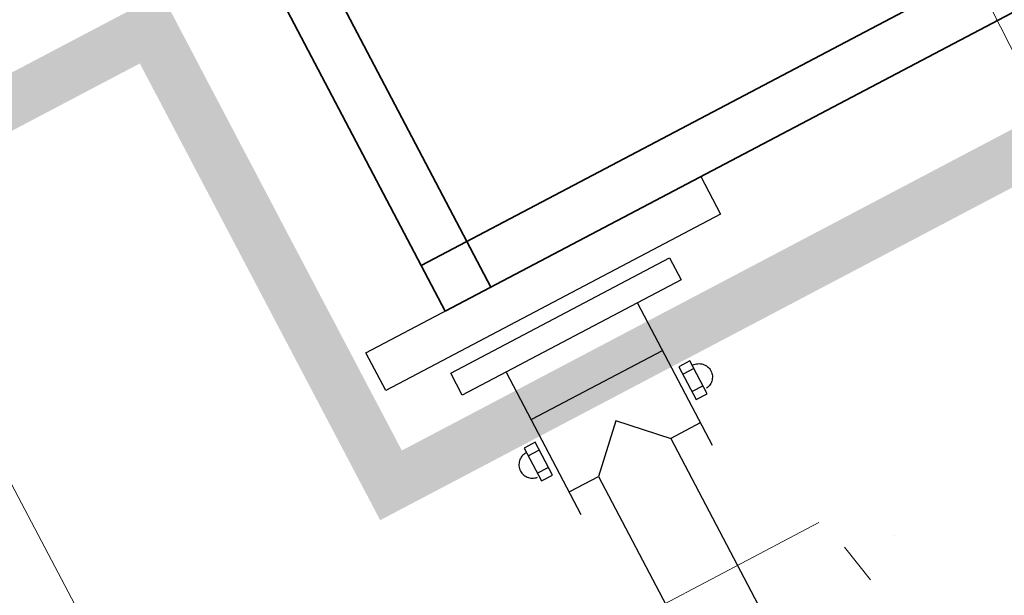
# Model space of a CAD drawing. Header units: metres. Extents: x 7408630 to 7411134, y 5569633 to 5570339.
# Tile 58 of 76: x 7410493.461 to 7410493.843, y 5569901.969 to 5569902.192. Entities that reach past the tile are written whole.
import ezdxf
from ezdxf.enums import TextEntityAlignment as Align

# ---------------------------------------------------------------- set-up
doc = ezdxf.new("R2010")
doc.units = ezdxf.units.M
doc.header["$MEASUREMENT"] = 0
doc.linetypes.add('HIDDEN2', pattern=[4.762499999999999, 3.175, -1.5875])
doc.layers.add('0-wypos-sanitarne', color=1, linetype='Continuous')
for name, color, linetype, lineweight in [('0-ZABUDOWA GK-MDF', 54, 'Continuous', 35), ('1_POSADZKA PODZIAŁY', 151, 'Continuous', 0), ('1_POSADZKI COKOŁY', 170, 'Continuous', 0), ('OPIS POM NOWE', 140, 'Continuous', 5), ('Opis_pom', 9, 'Continuous', 18), ('WYBURZENIA HATCH', 253, 'Continuous', 0)]:
    doc.layers.add(name, color=color, linetype=linetype, lineweight=lineweight)
doc.layers.add('Wyburzenia', color=7, linetype='Continuous', lineweight=13, true_color=0xb0b0b0)
doc.styles.add('ARIAL', font='tahoma.ttf')

# ---------------------------------------------------------------- blocks, each defined once
blk = doc.blocks.new('5rtfgvb')
for p, q in [((131001.3963246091, 14775.22180991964), (131016.0050920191, 14776.46946879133)), ((131016.0050920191, 14776.46946879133), (131016.1457098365, 14774.82298269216)), ((131001.5369424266, 14773.57532382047), (131001.3963246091, 14775.22180991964)), ((131016.1457098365, 14774.82298269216), (131001.5369424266, 14773.57532382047)), ((131004.114770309, 14773.21503812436), (131013.6663095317, 14774.0307854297)), ((131013.6663095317, 14774.0307854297), (131013.747875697, 14773.07573179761)), ((131004.1963364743, 14772.25998449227), (131004.114770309, 14773.21503812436)), ((131013.747875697, 14773.07573179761), (131004.1963364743, 14772.25998449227)), ((131011.8381023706, 14772.90699960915), (131012.3683313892, 14766.69857791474)), ((131006.1072074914, 14772.41755367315), (131006.63743651, 14766.20913197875)), ((131006.3138658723, 14770.35097143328), (131012.0173957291, 14770.83808026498)), ((131012.8356678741, 14770.05071928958), (131012.3582843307, 14770.0099484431)), ((131012.3582843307, 14770.0099484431), (131012.4806458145, 14768.57722472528)), ((131012.9580293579, 14768.61799557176), (131012.8356678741, 14770.05071928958)), ((131012.8689290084, 14769.71196067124), (131012.3992821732, 14769.67185057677)), ((131012.8735291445, 14769.85580503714), (131012.9269279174, 14769.85747920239)), ((131012.8735291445, 14769.85580503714), (131012.8735291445, 14769.85580503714)), ((131012.9269279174, 14769.85747920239), (131012.9791789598, 14769.85400423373)), ((131012.9791789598, 14769.85400423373), (131013.0301389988, 14769.84536789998)), ((131013.0301389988, 14769.84536789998), (131013.0791982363, 14769.83195107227)), ((131013.0791982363, 14769.83195107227), (131013.1266432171, 14769.81377822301)), ((131013.1266432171, 14769.81377822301), (131013.1715653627, 14769.79134902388)), ((131013.1715653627, 14769.79134902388), (131013.2142389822, 14769.76483121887)), ((131013.2142389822, 14769.76483121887), (131013.2537677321, 14769.73458121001)), ((131013.2537677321, 14769.73458121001), (131013.2907491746, 14769.70036139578)), ((131013.2907491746, 14769.70036139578), (131013.3241069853, 14769.66294575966)), ((131013.3241069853, 14769.66294575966), (131013.3538534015, 14769.62219102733)), ((131013.3538534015, 14769.62219102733), (131013.3794974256, 14769.57877685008)), ((131005.5538451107, 14769.22778253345), (131005.5029400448, 14769.21549753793)), ((131005.6063246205, 14769.23515088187), (131005.5538451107, 14769.22778253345)), ((131005.6063246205, 14769.23515088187), (131005.6063246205, 14769.23515088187)), ((131006.0879689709, 14769.47443340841), (131005.6105854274, 14769.43366256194)), ((131005.6105854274, 14769.43366256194), (131005.7329469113, 14768.00093884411)), ((131006.2103304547, 14768.04170969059), (131006.0879689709, 14769.47443340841)), ((131013.3794974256, 14769.57877685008), (131013.4012068, 14769.53242892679)), ((131013.4012068, 14769.53242892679), (131013.4181917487, 14769.48394570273)), ((131013.4275512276, 14769.22396350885), (131013.4139911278, 14769.17489203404)), ((131013.4181917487, 14769.48394570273), (131013.430476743, 14769.43304063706)), ((131013.4360442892, 14769.27491131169), (131013.4275512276, 14769.22396350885)), ((131013.430476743, 14769.43304063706), (131013.4375585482, 14769.38053665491)), ((131013.4395192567, 14769.32716235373), (131013.4360442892, 14769.27491131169)), ((131013.4375585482, 14769.38053665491), (131013.4395192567, 14769.32716235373)), ((131005.1549469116, 14768.87636075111), (131005.1415545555, 14768.82701497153)), ((131005.1731442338, 14768.92351918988), (131005.1549469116, 14768.87636075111)), ((131005.195548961, 14768.96872788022), (131005.1731442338, 14768.92351918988)), ((131005.2220790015, 14769.0112582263), (131005.195548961, 14768.96872788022)), ((131005.2522923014, 14769.05121679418), (131005.2220790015, 14769.0112582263)), ((131005.2865488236, 14769.08776841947), (131005.2522923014, 14769.05121679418)), ((131005.3239644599, 14769.12112623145), (131005.2865488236, 14769.08776841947)), ((131005.3647191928, 14769.1508726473), (131005.3239644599, 14769.12112623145)), ((131005.4081088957, 14769.1768032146), (131005.3647191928, 14769.1508726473)), ((131005.4544690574, 14769.19836931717), (131005.4081088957, 14769.1768032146)), ((131005.5029400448, 14769.21549753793), (131005.4544690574, 14769.19836931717)), ((131005.6352502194, 14769.09416977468), (131006.1048970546, 14769.13427986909)), ((131009.2947246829, 14769.01791539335), (131007.835255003, 14767.29755220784)), ((131010.9904470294, 14767.54955834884), (131009.2947246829, 14769.01791539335)), ((131012.9333523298, 14768.95763163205), (131012.4637054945, 14768.91752153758)), ((131013.1148987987, 14768.8529201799), (131013.0661290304, 14768.8359107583)), ((131013.16096018, 14768.87460508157), (131013.1148987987, 14768.8529201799)), ((131013.2046608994, 14768.90027357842), (131013.16096018, 14768.87460508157)), ((131013.245129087, 14768.92999552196), (131013.2046608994, 14768.90027357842)), ((131013.2826879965, 14768.96336556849), (131013.245129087, 14768.92999552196)), ((131013.3164779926, 14769.00031030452), (131013.2826879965, 14768.96336556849)), ((131013.3471578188, 14769.03987576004), (131013.3164779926, 14769.00031030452)), ((131013.3736756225, 14769.08254938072), (131013.3471578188, 14769.03987576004)), ((131013.3961048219, 14769.12747152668), (131013.3736756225, 14769.08254938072)), ((131013.4139911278, 14769.17489203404), (131013.3961048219, 14769.12747152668)), ((131005.132893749, 14768.77634147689), (131005.1294187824, 14768.72409043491)), ((131005.1294187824, 14768.72409043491), (131005.1310562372, 14768.67112147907)), ((131005.1310562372, 14768.67112147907), (131005.1384612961, 14768.61821215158)), ((131005.1415545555, 14768.82701497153), (131005.132893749, 14768.77634147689)), ((131005.1384612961, 14768.61821215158), (131005.1507462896, 14768.56730708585)), ((131005.1507462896, 14768.56730708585), (131005.1678989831, 14768.51854955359)), ((131005.1678989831, 14768.51854955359), (131005.1894406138, 14768.47247593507)), ((131005.1894406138, 14768.47247593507), (131005.2153956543, 14768.42879968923)), ((131012.4806458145, 14768.57722472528), (131012.9580293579, 14768.61799557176)), ((131013.0661290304, 14768.8359107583), (131013.0152239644, 14768.82362576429)), ((131005.2153956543, 14768.42879968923), (131005.2451175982, 14768.38833150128)), ((131005.2451175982, 14768.38833150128), (131005.2784876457, 14768.35077259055)), ((131005.2784876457, 14768.35077259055), (131005.3150025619, 14768.31694588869)), ((131005.3150025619, 14768.31694588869), (131005.3549978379, 14768.28630276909)), ((131005.3549978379, 14768.28630276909), (131005.3975281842, 14768.25977272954)), ((131005.3975281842, 14768.25977272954), (131005.4427368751, 14768.23736800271)), ((131005.4427368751, 14768.23736800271), (131005.4898708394, 14768.2194572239)), ((131005.4898708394, 14768.2194572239), (131005.5392288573, 14768.20592159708)), ((131005.5392288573, 14768.20592159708), (131005.5898901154, 14768.1974040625)), ((131005.5898901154, 14768.1974040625), (131005.6421411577, 14768.19392909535)), ((131005.6996735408, 14768.33984073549), (131006.169320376, 14768.3799508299)), ((131005.7329469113, 14768.00093884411), (131006.2103304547, 14768.04170969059)), ((131012.6590661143, 14748.01179152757), (131010.9904470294, 14767.54955834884)), ((131011.0070254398, 14767.57680703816), (131012.2865909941, 14767.68608807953)), ((131006.5830611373, 14767.19897924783), (131007.8345453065, 14767.30586200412)), ((131007.8348879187, 14767.30185037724), (131009.4962142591, 14747.8494738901))]:
    blk.add_line(p, q)
blk = doc.blocks.new('A$C324a30b8')
at = {"lineweight": 0}
blk.add_lwpolyline([(-0.1783207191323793, -0.4783186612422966), (-0.177970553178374, -0.2391586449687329), (-0.1772702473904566, -0.1195763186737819), (-0.1755240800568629, 1.384364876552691e-06)], dxfattribs=at)
blk = doc.blocks.new('A$C142d3faa')
at = {"layer": '1_POSADZKA PODZIAŁY'}
h = blk.add_hatch(dxfattribs=at)
h.set_pattern_fill('_USER', color=256, scale=80, double=1, pattern_type=0)
h.set_pattern_definition([(0, (-58931.34199039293, 199163.1944934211), (0, 80), []), (90, (-58931.34199039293, 199163.1944934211), (-80, 4.898587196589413e-15), [])])
h.paths.add_polyline_path([(419.2253591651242, 1045.606190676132), (183.2253591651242, 1045.606190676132), (183.2253591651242, 1265.606190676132), (299.2339670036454, 1265.596304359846), (299.2339670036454, 1245.596304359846), (419.2253591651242, 1245.606190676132)])
at = {"layer": 'WYBURZENIA HATCH'}
h = blk.add_hatch(dxfattribs=at)
h.set_pattern_fill('AR-CONC', color=256, scale=0.1)
h.set_pattern_definition([(49.99999999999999, (-50117.48606533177, 199163.1944934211), (18.2184668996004, -1.593908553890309), [1.905, -20.955]), (355, (-50117.48606533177, 199163.1944934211), (-3.524342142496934, 19.10568452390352), [1.524, -16.764058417]), (100.4514447, (-50115.96786463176, 199163.0616680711), (14.69412470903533, 17.51177519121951), [1.61900088, -17.80902445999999]), (46.18420000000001, (-50117.48606533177, 199168.2744934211), (27.10790408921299, -4.204232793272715), [2.8575, -31.4325]), (96.63555760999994, (-50115.22707533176, 199167.9241434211), (23.7404134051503, 24.74261245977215), [2.428502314, -26.713560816]), (351.1841511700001, (-50117.48606533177, 199168.2744934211), (23.74041340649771, 24.74261245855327), [2.285996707, -25.145973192]), (21, (-50114.94606533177, 199167.0044934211), (15.16143912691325, -10.22651981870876), [1.905, -20.955]), (326.0000000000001, (-50114.94606533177, 199167.0044934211), (6.180202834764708, 18.41879661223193), [1.524, -16.764]), (71.45144499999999, (-50113.68261207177, 199166.1522834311), (21.34164192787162, 8.192276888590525), [1.61900088, -17.80899376]), (37.50000000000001, (-50117.48606533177, 199163.1944934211), (0.3088603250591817, 8.455503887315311), [0, -16.5608, 0, -17.018, 0, -16.8275]), (7.499999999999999, (-50117.48606533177, 199163.1944934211), (6.681966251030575, 10.01805748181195), [0, -9.7028, 0, -16.1798, 0, -6.413500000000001]), (327.5, (-50123.15026533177, 199163.1944934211), (13.55905951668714, -0.5728743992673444), [0, -6.350000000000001, 0, -19.812, 0, -26.289]), (317.5, (-50125.69026533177, 199163.1944934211), (14.81291813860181, 2.542649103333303), [0, -8.255, 0, -13.1572, 0, -18.669])])
h.paths.add_polyline_path([(267.2253591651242, 1231.606190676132), (408.2253591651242, 1231.606190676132), (408.2253591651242, 1216.606190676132), (267.2253591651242, 1216.606190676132)])
at = {"layer": '0-ZABUDOWA GK-MDF'}
for points in [[(299.2253591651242, 1245.606190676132), (299.2425918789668, 1265.606190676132)], [(301.2253584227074, 1245.604467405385), (301.2425911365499, 1265.604467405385)], [(419.2253591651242, 1247.606190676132), (299.2253591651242, 1247.606190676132)], [(419.2253591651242, 1245.606190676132), (299.2253591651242, 1245.606190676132)]]:
    blk.add_lwpolyline(points, dxfattribs=at)
at = {"layer": '1_POSADZKI COKOŁY', "color": 180, "true_color": 0x3022f7, "const_width": 2}
blk.add_lwpolyline([(188.2253591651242, 1050.606190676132), (414.2253591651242, 1050.606190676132), (414.2253591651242, 1240.606190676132), (294.2253591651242, 1240.606190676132), (294.2253591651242, 1260.606190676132), (188.2253591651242, 1260.606190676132)], close=True, dxfattribs=at)
at = {"layer": 'Wyburzenia', "linetype": 'HIDDEN2', "ltscale": 3}
blk.add_lwpolyline([(408.2253591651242, 1231.606190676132), (267.2253591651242, 1231.606190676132)], dxfattribs=at)
at = {"layer": '0-wypos-sanitarne', "xscale": 100, "yscale": 100, "zscale": 100}
blk.add_blockref('A$C324a30b8', (340.9957001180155, 1247.725740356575), dxfattribs=at)
at = {"layer": '0-wypos-sanitarne', "rotation": 355.1187031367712}
blk.add_blockref('5rtfgvb', (-131487.759125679, -2328.898841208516), dxfattribs=at)
at = {"layer": 'OPIS POM NOWE', "style": 'ARIAL'}
for tag, p in [('E1,4', (2085.453509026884, 1677.902724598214)), ('E1,4', (2642.565068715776, 1467.098580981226)), ('E1,4', (2887.554946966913, 1334.669140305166)), ('E1,1', (2346.15172770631, 945.3069204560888)), ('E1,2', (2380.289767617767, 731.4605824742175)), ('E1,4', (3248.926969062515, 423.5622677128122)), ('E1,3', (2269.290473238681, 389.8474601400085)), ('E1,5', (4145.396889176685, -41.41678165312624))]:
    blk.add_attdef(tag, text='', height=23.936, dxfattribs=at).set_placement(p, align=Align.MIDDLE_CENTER)
at = {"layer": 'Opis_pom', "ltscale": 0.7, "style": 'ARIAL'}
for tag, p in [('B1,18', (784.175454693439, 4749.376909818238)), ('B1,21', (1474.160621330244, 4744.552251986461)), ('B1/17', (593.1950013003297, 4721.360037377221)), ('1,23', (2643.879736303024, 4721.360037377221)), ('1,22', (2015.997302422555, 4715.619925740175)), ('A1,1', (-123.2752701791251, 4710.792713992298)), ('B1,1', (2964.213888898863, 4687.194759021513)), ('B1,19', (983.4770436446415, 4684.250472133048)), ('A1,6', (-365.3793687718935, 4657.226791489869)), ('A1,16', (198.2072643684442, 4631.436355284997)), ('B1,20', (1267.194878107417, 4624.632454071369)), ('B1,3', (3298.013043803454, 4567.235815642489)), ('B1,4', (4545.109849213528, 4480.622250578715)), ('A1,5', (-782.1155021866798, 4446.932694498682)), ('A1,2', (-186.9193724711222, 4425.112318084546)), ('A1,15', (198.2072643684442, 4391.000839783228)), ('B1,2', (2872.012077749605, 4302.459186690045)), ('A1,3', (-121.2895641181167, 4150.905633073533)), ('B1,8', (2427.383192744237, 4053.123158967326)), ('B1,6', (4754.926236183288, 3940.334623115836)), ('A1,4', (-837.6792277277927, 3920.772192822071)), ('B1,14', (401.2060605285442, 3890.998977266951)), ('B1,13', (1255.283140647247, 3857.264790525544)), ('B1,5', (4487.887436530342, 3854.524062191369)), ('B1,10', (1961.599271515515, 3852.276071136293)), ('B1,9', (2126.781835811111, 3827.246892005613)), ('B1,7', (3203.179523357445, 3799.68363001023)), ('B1,11', (2118.658790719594, 3658.838670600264)), ('B1,12', (1949.477289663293, 3633.257187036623)), ('C1,2', (2894.604733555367, 3427.283363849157)), ('C1,3', (2160.246723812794, 3198.455877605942)), ('C1,1', (3129.25555325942, 2706.44898945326)), ('C1,4', (2077.339235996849, 2485.413103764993)), ('C1,5', (2131.383208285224, 2180.309788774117)), ('C1,10', (3196.043433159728, 2172.920878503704)), ('C1,9', (3215.995519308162, 1907.634199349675)), ('C1,6', (2168.073843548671, 1819.58528353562)), ('D0,18', (1348.653176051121, 1483.781635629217)), ('C1,8', (2890.195548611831, 1472.29709332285)), ('C1,7', (2247.746238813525, 1432.404889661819)), ('D,03', (680.1466722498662, 1361.206844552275)), ('D0,15', (1769.826019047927, 1360.285680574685)), ('D,07', (301.6534830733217, 1339.208595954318)), ('D0,6', (-189.623502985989, 1299.117330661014)), ('D0,8', (-573.6059719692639, 1280.794415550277)), ('D0,2', (1011.718833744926, 1184.667071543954)), ('D0,4', (520.2942003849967, 1181.603761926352)), ('D0,14', (1790.011409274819, 1156.002015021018)), ('D,05', (264.3299696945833, 1077.697489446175)), ('D0,13', (1760.78024321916, 974.2700197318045)), ('D0,09', (-770.0709432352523, 944.5551283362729)), ('D0,1', (999.9887503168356, 928.6062601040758)), ('D0,10', (-751.0723892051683, 564.5580135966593)), ('D0,11', (-751.0723892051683, 336.7382673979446)), ('D0,12', (198.7439030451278, 306.3970252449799))]:
    blk.add_attdef(tag, text='', height=11.968, dxfattribs=at).set_placement(p, align=Align.MIDDLE_CENTER)

msp = doc.modelspace()

# ---------------------------------------------------------------- block references
at = {"xscale": 0.01, "yscale": 0.01, "zscale": 0.01, "rotation": 27.75854060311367}
msp.add_blockref('A$C142d3faa', (7410496.779402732, 5569889.662845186), dxfattribs=at)

doc.saveas('drawing.dxf')
